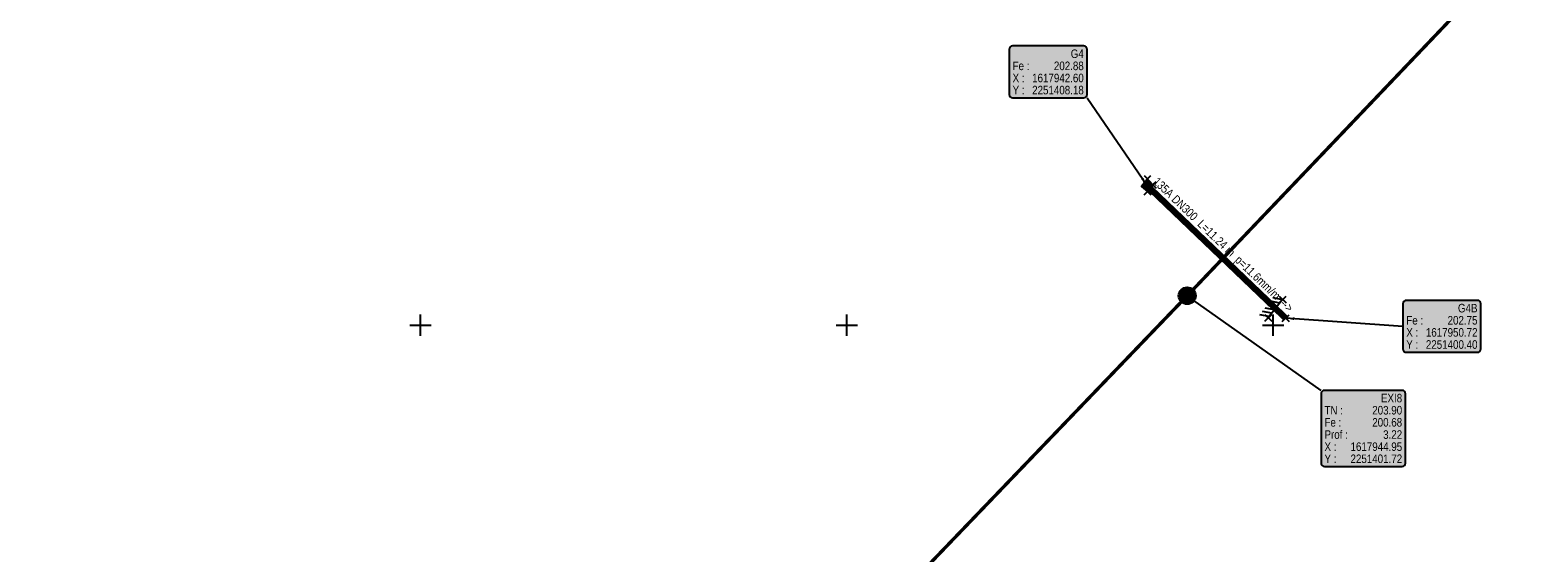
# Model space of a CAD drawing. Header units: metres. Extents: x 1617503 to 1618128, y 2251256 to 2251736.
# Tile 14 of 25: x 1617877 to 1617966, y 2251387 to 2251417. Entities that reach past the tile are written whole.
import ezdxf

# ---------------------------------------------------------------- set-up
doc = ezdxf.new("R2010")
doc.units = ezdxf.units.M
doc.header["$LTSCALE"] = 2
doc.header["$PDMODE"] = 3
doc.header["$PDSIZE"] = 0.2
doc.linetypes.add('CACHE', pattern=[0.375, 0.25, -0.125])
doc.layers.get('0').update_dxf_attribs({"linetype": 'CONTINUOUS'})
for name, color, linetype in [('ASS_EP_REC_GRA_SYM', 3, 'CONTINUOUS'), ('Cadre_Croix', 7, 'CONTINUOUS'), ('EP 3_Canalisations', 3, 'CONTINUOUS'), ('EP 3_Canalisations_Habillage', 3, 'CONTINUOUS'), ('EP 3_Regards_Habillage', 3, 'CONTINUOUS'), ('EU 2_Canalisations', 36, 'CACHE'), ('EU 2_Regards', 36, 'CONTINUOUS'), ('EU 2_Regards_Habillage', 36, 'CONTINUOUS'), ('Souten_s', 12, 'CONTINUOUS'), ('SOUTENEMENT', 12, 'CONTINUOUS'), ('TOPOJIS', 7, 'CONTINUOUS')]:
    doc.layers.add(name, color=color, linetype=linetype)
doc.styles.add('ArialNarrow', font='ARIALN.TTF')

# ---------------------------------------------------------------- blocks, each defined once
blk = doc.blocks.new('vrd_reg_1000')
at = {"linetype": 'ByBlock', "lineweight": -2}
h = blk.add_hatch(color=253, dxfattribs=at)
edge = h.paths.add_edge_path()
edge.add_arc((0, 0), 0.5, 0, 360)
h = blk.add_hatch(color=0, dxfattribs=at)
edge = h.paths.add_edge_path()
edge.add_arc((0, 0), 0.417, 0, 360)
edge = h.paths.add_edge_path(flags=17)
edge.add_arc((0, 0), 0.0833, 0, 360)
for radius in [0.5, 0.417, 0.0833]:
    blk.add_circle((0, 0), radius)
blk = doc.blocks.new('TCPOINT')
at = {"color": 0}
blk.add_point((0, 0), dxfattribs=at)
blk = doc.blocks.new('gw01')
at = {"true_color": 0xfcfcfc}
h = blk.add_hatch(color=7, dxfattribs=at)
h.dxf.hatch_style = 1
h.paths.add_polyline_path([(0, 0), (1, 0), (1, 1), (0, 1)])
for p, q in [((0.4, 1), (0.4, 0)), ((0.6, 1), (0.6, 0)), ((0.6, 0), (0.6, 0))]:
    blk.add_line(p, q)
for points in [[(0, 0), (1, 0), (1, 1), (0, 1), (0, 0)], [(0.2, 1), (0.2, 0)], [(0.8, 1), (0.8, 0)]]:
    blk.add_lwpolyline(points)
blk = doc.blocks.new('GeoPenc1')
blk.add_line((0, 0), (0.5, 1))

msp = doc.modelspace()

# ---------------------------------------------------------------- hatches: boundary and pattern name
at = {"layer": 'EP 3_Regards_Habillage', "true_color": 0xffffff}
for points in [[(1617934.517, 2251416.171), (1617934.517, 2251413.522, 0.414214), (1617934.717, 2251413.322), (1617938.889, 2251413.322, 0.414214), (1617939.089, 2251413.522), (1617939.089, 2251416.171, 0.414214), (1617938.889, 2251416.371), (1617934.717, 2251416.371, 0.414214)], [(1617957.597, 2251401.248), (1617957.597, 2251398.598, 0.414214), (1617957.797, 2251398.398), (1617961.97, 2251398.398, 0.414214), (1617962.17, 2251398.598), (1617962.17, 2251401.248, 0.414214), (1617961.97, 2251401.448), (1617957.797, 2251401.448, 0.414214)]]:
    msp.add_hatch(color=7, dxfattribs=at).paths.add_polyline_path(points)
at = {"layer": 'EP 3_Regards_Habillage'}
for points in [[(1617942.387, 2251408.634), (1617942.604, 2251408.176), (1617942.257, 2251408.545)], [(1617951.214, 2251400.289), (1617950.721, 2251400.403), (1617951.225, 2251400.447)]]:
    msp.add_hatch(color=3, dxfattribs=at).paths.add_polyline_path(points)
at = {"layer": 'EU 2_Regards_Habillage'}
msp.add_hatch(color=36, dxfattribs=at).paths.add_polyline_path([(1617945.314, 2251401.364), (1617944.952, 2251401.717), (1617945.406, 2251401.493)])
at = {"layer": 'EU 2_Regards_Habillage', "true_color": 0xffffff}
msp.add_hatch(color=7, dxfattribs=at).paths.add_polyline_path([(1617952.799, 2251395.966), (1617952.799, 2251391.896, 0.414214), (1617952.999, 2251391.696), (1617957.553, 2251391.696, 0.414214), (1617957.753, 2251391.896), (1617957.753, 2251395.966, 0.414214), (1617957.553, 2251396.166), (1617952.999, 2251396.166, 0.414214)])

# ---------------------------------------------------------------- linework, layer by layer
at = {"layer": 'Cadre_Croix'}
for p, q in [((1617899.375, 2251400), (1617900.625, 2251400)), ((1617900, 2251399.375), (1617900, 2251400.625)), ((1617924.375, 2251400), (1617925.625, 2251400)), ((1617925, 2251399.375), (1617925, 2251400.625)), ((1617949.375, 2251400), (1617950.625, 2251400)), ((1617950, 2251399.375), (1617950, 2251400.625))]:
    msp.add_line(p, q, dxfattribs=at)
at = {"layer": 'EP 3_Canalisations', "flags": 128}
msp.add_lwpolyline([(1617942.604, 2251408.176, 0.374, 0.374, 0), (1617950.721, 2251400.403, 0, 0, 0)], format="xyseb", dxfattribs=at)
at = {"layer": 'EP 3_Regards_Habillage', "color": 3, "lineweight": 25}
for points in [[(1617934.517, 2251416.171), (1617934.517, 2251413.522, 0.414214), (1617934.717, 2251413.322), (1617938.889, 2251413.322, 0.414214), (1617939.089, 2251413.522), (1617939.089, 2251416.171, 0.414214), (1617938.889, 2251416.371), (1617934.717, 2251416.371, 0.414214), (1617934.517, 2251416.171)], [(1617957.597, 2251401.248), (1617957.597, 2251398.598, 0.414214), (1617957.797, 2251398.398), (1617961.97, 2251398.398, 0.414214), (1617962.17, 2251398.598), (1617962.17, 2251401.248, 0.414214), (1617961.97, 2251401.448), (1617957.797, 2251401.448, 0.414214), (1617957.597, 2251401.248)]]:
    msp.add_lwpolyline(points, format="xyb", dxfattribs=at)
for points in [[(1617939.089, 2251413.322), (1617942.604, 2251408.176)], [(1617957.597, 2251399.923), (1617950.721, 2251400.403)]]:
    msp.add_lwpolyline(points, dxfattribs=at)
at = {"layer": 'EU 2_Canalisations', "const_width": 0.2, "flags": 128}
msp.add_lwpolyline([(1617818.7, 2251267.663), (1617852.207, 2251304.329), (1617882.925, 2251336.889), (1617913.664, 2251369.127), (1617944.952, 2251401.717), (1617976.022, 2251434.323), (1618006.853, 2251467.121), (1618018.085, 2251479.509), (1618036.954, 2251500.294), (1618067.543, 2251533.008), (1618098.898, 2251562.403), (1618097.059, 2251567.466)], dxfattribs=at)
at = {"layer": 'EU 2_Regards_Habillage', "color": 36, "lineweight": 25}
msp.add_lwpolyline([(1617952.799, 2251396.166), (1617944.952, 2251401.717)], dxfattribs=at)
msp.add_lwpolyline([(1617952.799, 2251395.966), (1617952.799, 2251391.896, 0.414214), (1617952.999, 2251391.696), (1617957.553, 2251391.696, 0.414214), (1617957.753, 2251391.896), (1617957.753, 2251395.966, 0.414214), (1617957.553, 2251396.166), (1617952.999, 2251396.166, 0.414214), (1617952.799, 2251395.966)], format="xyb", dxfattribs=at)
at = {"layer": 'SOUTENEMENT', "flags": 128}
msp.add_lwpolyline([(1617950.547, 2251401.496), (1617949.704, 2251400.417)], dxfattribs=at)

# ---------------------------------------------------------------- block references
at = {"layer": 'ASS_EP_REC_GRA_SYM', "xscale": 0.4930405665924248, "yscale": 0.4608481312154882, "rotation": 51.34019174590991}
msp.add_blockref('gw01', (1617942.63, 2251407.84, 203.679), dxfattribs=at)
at = {"layer": 'EU 2_Regards'}
msp.add_blockref('vrd_reg_1000', (1617944.952, 2251401.717, 203.9), dxfattribs=at)
at = {"layer": 'Souten_s', "xscale": 0.5, "yscale": -0.5, "zscale": 0.5, "rotation": 232.0002371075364}
for p in [(1617950.532, 2251401.476), (1617949.762, 2251400.491), (1617949.916, 2251400.688), (1617950.07, 2251400.885), (1617950.224, 2251401.082), (1617950.378, 2251401.279)]:
    msp.add_blockref('GeoPenc1', p, dxfattribs=at)
at = {"layer": 'TOPOJIS'}
for p in [(1617942.628, 2251408.566, 203.672), (1617942.569, 2251408.237, 202.878), (1617942.63, 2251407.84, 203.674), (1617942.938, 2251408.225, 203.691), (1617950.547, 2251401.496, 203.756), (1617949.704, 2251400.417, 203.773), (1617950.721, 2251400.403, 202.752)]:
    msp.add_blockref('TCPOINT', p, dxfattribs=at)

# ---------------------------------------------------------------- texts
at = {"layer": 'EP 3_Canalisations_Habillage', "color": 3, "style": 'ArialNarrow'}
for s, p in [('135A DN300', (1617942.913, 2251408.35, 0.01)), ('L=11.24 m', (1617945.511, 2251405.861, 0.01)), ('p=11.6mm/m', (1617947.708, 2251403.758, 0.01)), ('-->', (1617950.364, 2251401.214, 0.01))]:
    msp.add_text(s, height=0.5, rotation=316.23831, dxfattribs=at).set_placement(p)
at = {"layer": 'EP 3_Regards_Habillage', "color": 3, "style": 'ArialNarrow'}
for s, p in [('G4', (1617938.125, 2251415.662, 0.01)), ('Fe : ', (1617934.717, 2251414.952, 0.01)), ('202.88', (1617937.137, 2251414.952, 0.01)), ('X :', (1617934.717, 2251414.241, 0.01)), ('1617942.60', (1617935.863, 2251414.241, 0.01)), ('Y :', (1617934.717, 2251413.531, 0.01)), ('2251408.18', (1617935.863, 2251413.531, 0.01)), ('G4B', (1617960.824, 2251400.739, 0.01)), ('Fe : ', (1617957.797, 2251400.028, 0.01)), ('202.75', (1617960.218, 2251400.028, 0.01)), ('Y :', (1617957.797, 2251398.607, 0.01)), ('X :', (1617957.797, 2251399.318, 0.01)), ('2251400.40', (1617958.944, 2251398.607, 0.01)), ('1617950.72', (1617958.944, 2251399.318, 0.01))]:
    msp.add_text(s, height=0.5, dxfattribs=at).set_placement(p)
at = {"layer": 'EU 2_Regards_Habillage', "color": 36, "style": 'ArialNarrow'}
for s, p in [('EXI8', (1617956.311, 2251395.464, 0.01)), ('TN : ', (1617952.999, 2251394.753, 0.01)), ('203.90', (1617955.801, 2251394.753, 0.01)), ('Fe : ', (1617952.999, 2251394.043, 0.01)), ('Prof : ', (1617952.999, 2251393.326, 0.01)), ('200.68', (1617955.801, 2251394.043, 0.01)), ('3.22', (1617956.438, 2251393.326, 0.01)), ('X :', (1617952.999, 2251392.615, 0.01)), ('1617944.95', (1617954.527, 2251392.615, 0.01)), ('Y :', (1617952.999, 2251391.905, 0.01)), ('2251401.72', (1617954.527, 2251391.905, 0.01))]:
    msp.add_text(s, height=0.5, dxfattribs=at).set_placement(p)

doc.saveas('drawing.dxf')
